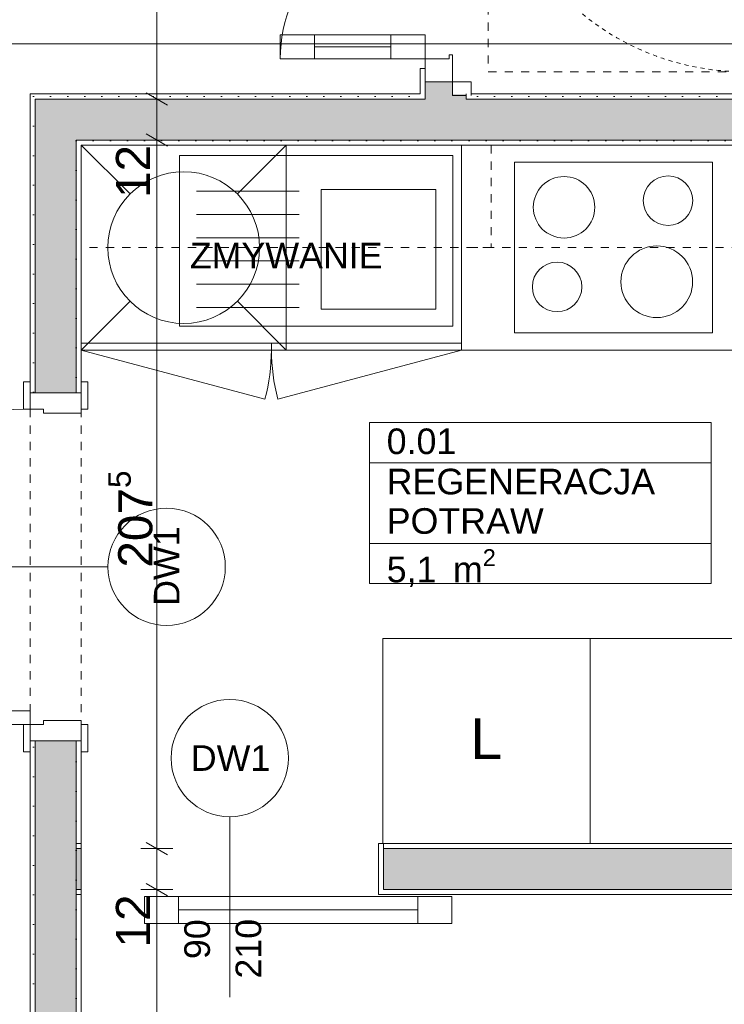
# Model space of a CAD drawing. Extents: x 100 to 2982, y 37 to 2050.
# Tile 86 of 130: x 1865 to 2071, y 757 to 1046. Entities that reach past the tile are written whole.
import ezdxf
from ezdxf.xclip import XClip

# ---------------------------------------------------------------- set-up
doc = ezdxf.new("R2010")
doc.units = 0
doc.header["$MEASUREMENT"] = 0
doc.header["$XCLIPFRAME"] = 0
doc.linetypes.add('Przerywana', pattern=[24, 12, -12])
doc.linetypes.add('Przerywana krótka', pattern=[12, 6, -6])
for name, color, linetype in [('210-A Pomieszczenia', 7, 'Continuous'), ('299-A Wymiary Opisy', 7, 'Continuous'), ('330-W Wyposażenie', 7, 'Continuous'), ('810-G Ogólne', 7, 'Continuous'), ('820-G Rysunki Obrazki', 7, 'Continuous'), ('A_ŚCIANY NOŚNE', 7, 'Continuous'), ('Drzwi ARCHICAD', 7, 'Continuous'), ('OPIS_NPS_OKRĄG', 7, 'Continuous'), ('Znaczniki drzwi ARCHICADa', 7, 'Continuous')]:
    doc.layers.add(name, color=color, linetype=linetype)
doc.styles.add('STYL_AUTOMATYCZNY_3', font='arial.ttf')
doc.styles.add('STYL_AUTOMATYCZNY_7', font='arial.ttf')
doc.linetypes.add('Fala', pattern='A,0,[1,103_K_01 RZUT PARTERU1.Shx,S=0.223986,R=0,X=0,Y=0],-28.222222,0', length=28.222222)
pattern_1 = [(0, (-18316.349, -206.5255), (0, 8.660254), [0, -5]), (0, (-18313.849, -202.195), (0, 8.660254), [0, -5])]

# ---------------------------------------------------------------- blocks, each defined once
blk = doc.blocks.new('Rysunek_1_1', base_point=(-18316.35, -206.53))
at = {"layer": 'A_ŚCIANY NOŚNE', "linetype": 'Continuous', "lineweight": 5}
h = blk.add_hatch(dxfattribs=at)
h.set_pattern_fill('Tynk_0001', color=180, style=0, pattern_type=2)
h.set_pattern_definition(pattern_1)
h.paths.add_polyline_path([(1981.8, 1024.01), (1983.3, 1024.01), (1983.3, 1027.51), (1983.3, 1031.51), (1981.8, 1031.51)])
at = {"layer": 'A_ŚCIANY NOŚNE', "linetype": 'Continuous', "lineweight": 13}
for points in [[(1983.3, 1027.51), (1983.3, 1024.01), (1991.3, 1024.01), (1991.3, 1027.51)], [(1983.3, 1022.51), (1995.3, 1022.51), (1995.3, 1024.01), (1983.3, 1024.01)], [(1869.12, 1010.51), (1881.12, 1010.51), (1869.12, 1022.51)], [(1881.12, 1022.51), (1869.12, 1022.51), (1881.12, 1010.51)], [(1881.12, 1010.51), (1983.3, 1010.51), (1983.3, 1022.51), (1881.12, 1022.51)], [(1983.3, 1010.51), (1995.3, 1010.51), (1995.3, 1022.51), (1983.3, 1022.51)], [(1995.3, 1010.51), (2134.3, 1010.51), (2134.3, 1022.51), (1995.3, 1022.51)], [(1881.12, 1010.51), (1869.12, 1010.51), (1869.12, 936.51), (1881.12, 936.51)], [(1869.12, 834.51), (1869.12, 803.01), (1881.12, 803.01), (1881.12, 834.51)], [(1869.12, 803.01), (1869.12, 791.01), (1881.12, 791.01), (1881.12, 803.01)], [(1881.12, 803.01), (1881.12, 791.01), (1882.62, 791.01), (1882.62, 803.01)], [(1971.12, 791.01), (2134.3, 791.01), (2134.3, 803.01), (1971.12, 803.01)], [(1869.12, 791.01), (1869.12, 621.01), (1881.12, 621.01), (1881.12, 791.01)]]:
    blk.add_hatch(color=62, dxfattribs=at).paths.add_polyline_path(points)
at = {"layer": 'A_ŚCIANY NOŚNE', "linetype": 'Continuous', "lineweight": 5}
h = blk.add_hatch(dxfattribs=at)
h.set_pattern_fill('Tynk_0001', color=180, style=0, pattern_type=2)
h.set_pattern_definition(pattern_1)
h.paths.add_polyline_path([(1996.8, 1023.51), (1996.8, 1027.51), (1991.3, 1027.51), (1991.3, 1023.51)])
h = blk.add_hatch(dxfattribs=at)
h.set_pattern_fill('Tynk_0001', color=180, style=0, pattern_type=2)
h.set_pattern_definition(pattern_1)
h.paths.add_polyline_path([(1867.62, 1022.51), (1869.12, 1022.51), (1867.62, 1024.01)])
h = blk.add_hatch(dxfattribs=at)
h.set_pattern_fill('Tynk_0001', color=180, style=0, pattern_type=2)
h.set_pattern_definition(pattern_1)
h.paths.add_polyline_path([(1869.12, 1024.01), (1867.62, 1024.01), (1869.12, 1022.51)])
h = blk.add_hatch(dxfattribs=at)
h.set_pattern_fill('Tynk_0001', color=180, style=0, pattern_type=2)
h.set_pattern_definition(pattern_1)
h.paths.add_polyline_path([(1869.12, 1022.51), (1981.8, 1022.51), (1981.8, 1024.01), (1869.12, 1024.01)])
h = blk.add_hatch(dxfattribs=at)
h.set_pattern_fill('Tynk_0001', color=180, style=0, pattern_type=2)
h.set_pattern_definition(pattern_1)
h.paths.add_polyline_path([(1981.8, 1022.51), (1983.3, 1022.51), (1983.3, 1024.01), (1981.8, 1024.01)])
h = blk.add_hatch(dxfattribs=at)
h.set_pattern_fill('Tynk_0001', color=180, style=0, pattern_type=2)
h.set_pattern_definition(pattern_1)
h.paths.add_polyline_path([(1995.3, 1022.51), (1996.8, 1022.51), (1996.8, 1024.01), (1995.3, 1024.01)])
h = blk.add_hatch(dxfattribs=at)
h.set_pattern_fill('Tynk_0001', color=180, style=0, pattern_type=2)
h.set_pattern_definition(pattern_1)
h.paths.add_polyline_path([(1996.8, 1022.51), (2134.3, 1022.51), (2134.3, 1024.01), (1996.8, 1024.01)])
h = blk.add_hatch(dxfattribs=at)
h.set_pattern_fill('Tynk_0001', color=180, style=0, pattern_type=2)
h.set_pattern_definition(pattern_1)
h.paths.add_polyline_path([(1867.62, 1022.51), (1867.62, 936.51), (1869.12, 936.51), (1869.12, 1022.51)])
h = blk.add_hatch(dxfattribs=at)
h.set_pattern_fill('Tynk_0001', color=180, style=0, pattern_type=2)
h.set_pattern_definition(pattern_1)
h.paths.add_polyline_path([(1881.12, 1009.01), (1882.62, 1009.01), (1881.12, 1010.51)])
h = blk.add_hatch(dxfattribs=at)
h.set_pattern_fill('Tynk_0001', color=180, style=0, pattern_type=2)
h.set_pattern_definition(pattern_1)
h.paths.add_polyline_path([(1882.62, 1010.51), (1881.12, 1010.51), (1882.62, 1009.01)])
h = blk.add_hatch(dxfattribs=at)
h.set_pattern_fill('Tynk_0001', color=180, style=0, pattern_type=2)
h.set_pattern_definition(pattern_1)
h.paths.add_polyline_path([(1882.62, 1009.01), (2134.3, 1009.01), (2134.3, 1010.51), (1882.62, 1010.51)])
h = blk.add_hatch(dxfattribs=at)
h.set_pattern_fill('Tynk_0001', color=180, style=0, pattern_type=2)
h.set_pattern_definition(pattern_1)
h.paths.add_polyline_path([(1881.12, 936.51), (1882.62, 936.51), (1882.62, 1009.01), (1881.12, 1009.01)])
h = blk.add_hatch(dxfattribs=at)
h.set_pattern_fill('Tynk_0001', color=180, style=0, pattern_type=2)
h.set_pattern_definition(pattern_1)
h.paths.add_polyline_path([(1867.62, 621.01), (1869.12, 621.01), (1869.12, 834.51), (1867.62, 834.51)])
h = blk.add_hatch(dxfattribs=at)
h.set_pattern_fill('Tynk_0001', color=180, style=0, pattern_type=2)
h.set_pattern_definition(pattern_1)
h.paths.add_polyline_path([(1881.12, 834.51), (1881.12, 804.51), (1882.62, 804.51), (1882.62, 834.51)])
h = blk.add_hatch(dxfattribs=at)
h.set_pattern_fill('Tynk_0001', color=180, style=0, pattern_type=2)
h.set_pattern_definition(pattern_1)
h.paths.add_polyline_path([(1881.12, 789.51), (1882.62, 789.51), (1882.62, 804.51), (1881.12, 804.51), (1881.12, 791.01)])
h = blk.add_hatch(dxfattribs=at)
h.set_pattern_fill('Tynk_0001', color=180, style=0, pattern_type=2)
h.set_pattern_definition(pattern_1)
h.paths.add_polyline_path([(1881.12, 804.51), (1881.12, 803.01), (1882.62, 803.01), (1882.62, 804.51)])
h = blk.add_hatch(dxfattribs=at)
h.set_pattern_fill('Tynk_0001', color=180, style=0, pattern_type=2)
h.set_pattern_definition(pattern_1)
h.paths.add_polyline_path([(1969.62, 789.51), (1971.12, 789.51), (1971.12, 791.01), (1971.12, 804.51), (1969.62, 804.51)])
h = blk.add_hatch(dxfattribs=at)
h.set_pattern_fill('Tynk_0001', color=180, style=0, pattern_type=2)
h.set_pattern_definition(pattern_1)
h.paths.add_polyline_path([(2134.3, 804.51), (1971.12, 804.51), (1971.12, 803.01), (2134.3, 803.01)])
h = blk.add_hatch(dxfattribs=at)
h.set_pattern_fill('Tynk_0001', color=180, style=0, pattern_type=2)
h.set_pattern_definition(pattern_1)
h.paths.add_polyline_path([(1881.12, 791.01), (1881.12, 789.51), (1882.62, 789.51), (1882.62, 791.01)])
h = blk.add_hatch(dxfattribs=at)
h.set_pattern_fill('Tynk_0001', color=180, style=0, pattern_type=2)
h.set_pattern_definition(pattern_1)
h.paths.add_polyline_path([(2134.3, 791.01), (1971.12, 791.01), (1971.12, 789.51), (2134.3, 789.51)])
h = blk.add_hatch(dxfattribs=at)
h.set_pattern_fill('Tynk_0001', color=180, style=0, pattern_type=2)
h.set_pattern_definition(pattern_1)
h.paths.add_polyline_path([(1881.12, 789.51), (1881.12, 621.01), (1882.62, 621.01), (1882.62, 789.51)])
at = {"color": 240, "linetype": 'Fala', "lineweight": 0, "ltscale": 0.2, "flags": 128}
blk.add_lwpolyline([(1856.98, 1038.71), (2192.76, 1038.71), (2192.76, 566.48), (1856.98, 566.48)], close=True, dxfattribs=at)
at = {"layer": '210-A Pomieszczenia', "color": 6, "linetype": 'Continuous', "lineweight": 13, "ltscale": 0.2}
for p, q in [((1967.04, 927.74), (2067.04, 927.74)), ((1967.04, 915.96), (1967.04, 927.74)), ((2067.04, 927.74), (2067.04, 915.96)), ((2067.04, 915.96), (1967.04, 915.96)), ((1967.04, 915.96), (2067.04, 915.96)), ((1967.04, 892.38), (1967.04, 915.96)), ((2067.04, 915.96), (2067.04, 892.38)), ((2067.04, 892.38), (1967.04, 892.38)), ((1967.04, 892.38), (2067.04, 892.38)), ((1967.04, 880.6), (1967.04, 892.38)), ((2067.04, 892.38), (2067.04, 880.6)), ((2067.04, 880.6), (1967.04, 880.6))]:
    blk.add_line(p, q, dxfattribs=at)
at = {"layer": '299-A Wymiary Opisy', "color": 85, "linetype": 'Continuous', "lineweight": 13, "ltscale": 0.2}
for p, q in [((1904.77, 1022.51), (1904.77, 1180.51)), ((1909.45, 1022.51), (1900.08, 1022.51)), ((1904.77, 1010.51), (1904.77, 1022.51)), ((1909.45, 1010.51), (1900.08, 1010.51)), ((1904.77, 803.01), (1904.77, 1010.51)), ((1909.45, 803.01), (1900.08, 803.01)), ((1904.77, 791.01), (1904.77, 803.01)), ((1909.45, 791.01), (1900.08, 791.01)), ((1904.77, 619.51), (1904.77, 791.01))]:
    blk.add_line(p, q, dxfattribs=at)
at = {"layer": '299-A Wymiary Opisy', "color": 45, "linetype": 'Continuous', "lineweight": 15, "ltscale": 0.2}
for p, q in [((1901.64, 1024.31), (1907.89, 1020.7)), ((1901.64, 1012.31), (1907.89, 1008.7)), ((1901.64, 804.81), (1907.89, 801.2)), ((1901.64, 792.81), (1907.89, 789.2))]:
    blk.add_line(p, q, dxfattribs=at)
at = {"layer": '330-W Wyposażenie', "color": 4, "linetype": 'Continuous', "lineweight": 13, "ltscale": 0.2}
for p, q in [((1896.91, 994.72), (1882.62, 1009.01)), ((1928.34, 994.72), (1942.62, 1009.01)), ((1946.4, 995.51), (1916.4, 995.51)), ((1952.9, 961.01), (1952.9, 996.01)), ((1952.9, 996.01), (1986.4, 996.01)), ((1986.4, 996.01), (1986.4, 961.01)), ((1946.4, 988.71), (1916.4, 988.71)), ((1946.4, 981.91), (1916.4, 981.91)), ((1946.4, 975.11), (1916.4, 975.11)), ((1946.4, 968.31), (1916.4, 968.31)), ((1896.91, 963.3), (1882.62, 949.01)), ((1928.34, 963.3), (1942.62, 949.01)), ((1946.4, 961.51), (1916.4, 961.51)), ((1986.4, 961.01), (1952.9, 961.01)), ((1882.62, 951.01), (1993.97, 951.01)), ((1882.62, 949.01), (1882.62, 951.01)), ((1882.62, 949.01), (1936.4, 934.6)), ((1938.29, 949.01), (1938.29, 951.01)), ((1993.97, 949.01), (1940.19, 934.6))]:
    blk.add_line(p, q, dxfattribs=at)
at = {"layer": '330-W Wyposażenie', "color": 4, "linetype": 'Przerywana', "lineweight": 13, "ltscale": 0.2}
for p, q in [((1882.62, 1009.01), (2002.62, 1009.01)), ((1882.62, 979.01), (1882.62, 1009.01)), ((1993.97, 979.01), (1993.97, 1009.01)), ((1993.97, 1009.01), (2134.3, 1009.01)), ((2002.62, 1009.01), (2002.62, 979.01)), ((2002.62, 979.01), (1882.62, 979.01)), ((2104.3, 979.01), (1993.97, 979.01))]:
    blk.add_line(p, q, dxfattribs=at)
at = {"layer": '330-W Wyposażenie', "color": 4, "linetype": 'Continuous', "lineweight": 13, "ltscale": 0.2, "flags": 128}
for points in [[(1882.62, 1009.01), (1993.97, 1009.01), (1993.97, 949.01), (1882.62, 949.01)], [(1942.62, 949.01), (1882.62, 949.01), (1882.62, 1009.01), (1942.62, 1009.01)], [(1882.62, 949.01), (1993.97, 949.01), (1993.97, 1009.01), (1882.62, 1009.01)], [(1993.97, 1009.01), (2134.3, 1009.01), (2134.3, 804.51), (1970.94, 804.51), (1970.94, 864.51), (2074.3, 864.51), (2074.3, 949.01), (1993.97, 949.01)], [(1991.4, 956.01), (1911.4, 956.01), (1911.4, 1006.01), (1991.4, 1006.01)], [(2067.47, 954.01), (2009.47, 954.01), (2009.47, 1004.01), (2067.47, 1004.01)], [(1970.94, 864.51), (2031.66, 864.51), (2031.66, 804.51), (1970.94, 804.51)]]:
    blk.add_lwpolyline(points, close=True, dxfattribs=at)
at = {"layer": '330-W Wyposażenie', "color": 4, "linetype": 'Continuous', "lineweight": 13, "ltscale": 0.2}
for centre, radius in [((1912.62, 979.01), 22.22), ((2023.97, 990.81), 9), ((2054.42, 992.76), 7.25), ((2051.11, 969.01), 10.5), ((2021.94, 967.51), 7.25)]:
    blk.add_circle(centre, radius, dxfattribs=at)
for centre, start, end in [((1882.62, 949.01), 345, 0), ((1993.97, 949.01), 180, 195)]:
    blk.add_arc(centre, 55.67, start, end, dxfattribs=at)
at = {"layer": 'A_ŚCIANY NOŚNE', "color": 47, "linetype": 'Continuous', "lineweight": 15, "ltscale": 0.2}
for p, q in [((1981.8, 1031.51), (1983.3, 1031.51)), ((1983.3, 1031.51), (1983.3, 1027.51)), ((1983.3, 1027.51), (1991.3, 1027.51)), ((1991.3, 1023.51), (1991.3, 1027.51)), ((1991.3, 1027.51), (1996.8, 1027.51)), ((1991.3, 1027.51), (1995.3, 1027.51)), ((1995.3, 1027.51), (1996.8, 1027.51)), ((1996.8, 1023.51), (1996.8, 1027.51)), ((1867.62, 936.51), (1867.62, 939.71)), ((1882.62, 936.51), (1882.62, 939.71)), ((1869.12, 936.51), (1867.62, 936.51)), ((1881.12, 936.51), (1869.12, 936.51)), ((1882.62, 936.51), (1881.12, 936.51)), ((1867.62, 834.51), (1867.62, 831.31)), ((1869.12, 834.51), (1867.62, 834.51)), ((1881.12, 834.51), (1869.12, 834.51)), ((1882.62, 834.51), (1881.12, 834.51)), ((1882.62, 834.51), (1882.62, 831.31)), ((1881.12, 804.51), (1882.62, 804.51)), ((1882.62, 804.51), (1882.62, 789.51)), ((1969.62, 804.51), (1969.62, 789.51)), ((1971.12, 804.51), (1969.62, 804.51)), ((1881.12, 789.51), (1882.62, 789.51)), ((1971.12, 789.51), (1969.62, 789.51))]:
    blk.add_line(p, q, dxfattribs=at)
at = {"layer": 'A_ŚCIANY NOŚNE', "color": 67, "linetype": 'Continuous', "lineweight": 13, "ltscale": 0.2}
for p, q in [((1983.3, 1027.51), (1983.3, 1024.01)), ((1983.3, 1024.01), (1983.3, 1022.51)), ((1983.3, 1024.01), (1983.3, 1022.51)), ((1995.3, 1022.51), (1995.3, 1024.01)), ((1995.3, 1022.51), (1995.3, 1024.01)), ((1869.12, 1022.51), (1869.12, 1010.51)), ((1881.12, 1022.51), (1869.12, 1022.51)), ((1869.12, 1022.51), (1869.12, 1010.51)), ((1983.3, 1022.51), (1881.12, 1022.51)), ((1995.3, 1023.51), (1991.3, 1023.51)), ((2134.3, 1022.51), (1995.3, 1022.51)), ((1869.12, 1010.51), (1869.12, 936.51)), ((1881.12, 1010.51), (1881.12, 1009.01)), ((1881.12, 1010.51), (1983.3, 1010.51)), ((1881.12, 1010.51), (1881.12, 1009.01)), ((1983.3, 1010.51), (1995.3, 1010.51)), ((1995.3, 1010.51), (2134.3, 1010.51)), ((1881.12, 936.51), (1881.12, 1009.01)), ((1869.12, 834.51), (1869.12, 803.01)), ((1881.12, 803.01), (1881.12, 834.51)), ((1869.12, 803.01), (1869.12, 791.01)), ((1881.12, 791.01), (1881.12, 804.51)), ((1882.62, 803.01), (1881.12, 803.01)), ((1882.62, 803.01), (1881.12, 803.01)), ((1971.12, 791.01), (1971.12, 804.51)), ((2134.3, 803.01), (1971.12, 803.01)), ((1869.12, 791.01), (1869.12, 621.01)), ((1881.12, 791.01), (1882.62, 791.01)), ((1881.12, 791.01), (1882.62, 791.01)), ((1881.12, 621.01), (1881.12, 791.01)), ((1971.12, 791.01), (2134.3, 791.01))]:
    blk.add_line(p, q, dxfattribs=at)
at = {"layer": 'A_ŚCIANY NOŚNE', "color": 47, "linetype": 'Continuous', "lineweight": 15, "ltscale": 0.2, "flags": 128}
for points in [[(1981.8, 1031.51), (1981.8, 1024.01)], [(1867.62, 1024.01), (1867.62, 1022.51)], [(1981.8, 1024.01), (1867.62, 1024.01)], [(2134.3, 1024.01), (1996.8, 1024.01)], [(1867.62, 1022.51), (1867.62, 936.51)], [(1882.62, 1009.01), (2134.3, 1009.01)], [(1882.62, 936.51), (1882.62, 1009.01)], [(1867.62, 834.51), (1867.62, 621.01)], [(1882.62, 804.51), (1882.62, 834.51)], [(2134.3, 804.51), (1971.12, 804.51)], [(1882.62, 621.01), (1882.62, 789.51)], [(1971.12, 789.51), (2134.3, 789.51)]]:
    blk.add_lwpolyline(points, dxfattribs=at)
at = {"layer": 'Drzwi ARCHICAD', "color": 3, "linetype": 'Continuous', "lineweight": 13, "ltscale": 0.2}
for p, q in [((1950.9, 1041.31), (1940.9, 1041.31)), ((1940.9, 1041.31), (1940.9, 1034.31)), ((1950.9, 1034.31), (1950.9, 1041.31)), ((1983.3, 1041.31), (1973.3, 1041.31)), ((1973.3, 1041.31), (1973.3, 1034.31)), ((1983.3, 1034.31), (1983.3, 1041.31)), ((1950.9, 1037.81), (1973.3, 1037.81)), ((1940.9, 1034.31), (1950.9, 1034.31)), ((1973.3, 1034.31), (1983.3, 1034.31)), ((1865.72, 931.71), (1865.72, 939.71)), ((1865.72, 939.71), (1867.62, 939.71)), ((1867.62, 939.71), (1867.62, 931.71)), ((1882.62, 931.71), (1882.62, 939.71)), ((1882.62, 939.71), (1884.52, 939.71)), ((1884.52, 939.71), (1884.52, 931.71)), ((1867.62, 931.71), (1865.72, 931.71)), ((1884.52, 931.71), (1882.62, 931.71)), ((1867.62, 843.31), (1775.22, 843.31)), ((1867.62, 839.31), (1867.62, 843.31)), ((1775.22, 839.31), (1867.62, 839.31)), ((1865.72, 831.31), (1865.72, 839.31)), ((1865.72, 839.31), (1867.62, 839.31)), ((1867.62, 839.31), (1867.62, 831.31)), ((1882.62, 831.31), (1882.62, 839.31)), ((1882.62, 839.31), (1884.52, 839.31)), ((1884.52, 839.31), (1884.52, 831.31)), ((1867.62, 831.31), (1865.72, 831.31)), ((1884.52, 831.31), (1882.62, 831.31)), ((1911.12, 789.01), (1901.12, 789.01)), ((1901.12, 789.01), (1901.12, 781.01)), ((1911.12, 781.01), (1911.12, 789.01)), ((1991.12, 789.01), (1981.12, 789.01)), ((1981.12, 789.01), (1981.12, 781.01)), ((1991.12, 781.01), (1991.12, 789.01)), ((1911.12, 785.01), (1981.12, 785.01)), ((1901.12, 781.01), (1911.12, 781.01)), ((1981.12, 781.01), (1991.12, 781.01))]:
    blk.add_line(p, q, dxfattribs=at)
at = {"layer": 'Drzwi ARCHICAD', "color": 23, "linetype": 'Continuous', "lineweight": 15, "ltscale": 0.2}
for p, q in [((1991.3, 1035.51), (1990.3, 1035.51)), ((1990.3, 1035.51), (1990.3, 1034.31)), ((1991.3, 1027.51), (1991.3, 1035.51)), ((1990.3, 1034.31), (1983.3, 1034.31)), ((1983.3, 1034.31), (1983.3, 1027.51)), ((1983.3, 1027.51), (1991.3, 1027.51)), ((1867.62, 931.71), (1867.62, 936.51)), ((1867.62, 936.51), (1882.62, 936.51)), ((1882.62, 936.51), (1882.62, 930.51)), ((1871.62, 931.71), (1867.62, 931.71)), ((1871.62, 930.51), (1871.62, 931.71)), ((1882.62, 930.51), (1871.62, 930.51)), ((1867.62, 834.51), (1867.62, 839.31)), ((1867.62, 839.31), (1871.62, 839.31)), ((1871.62, 839.31), (1871.62, 840.51)), ((1871.62, 840.51), (1882.62, 840.51)), ((1882.62, 840.51), (1882.62, 834.51)), ((1882.62, 834.51), (1867.62, 834.51))]:
    blk.add_line(p, q, dxfattribs=at)
at = {"layer": 'Drzwi ARCHICAD', "color": 47, "linetype": 'Continuous', "lineweight": 15, "ltscale": 0.2}
for p, q in [((1981.8, 1031.51), (1983.3, 1031.51)), ((1983.3, 1031.51), (1983.3, 1027.51)), ((1983.3, 1031.51), (1983.3, 1027.51)), ((1983.3, 1027.51), (1991.3, 1027.51)), ((1983.3, 1027.51), (1991.3, 1027.51)), ((1991.3, 1027.51), (1995.3, 1027.51)), ((1995.3, 1027.51), (1996.8, 1027.51)), ((1867.62, 936.51), (1867.62, 939.71)), ((1867.62, 936.51), (1867.62, 939.71)), ((1882.62, 936.51), (1882.62, 939.71)), ((1882.62, 936.51), (1882.62, 939.71)), ((1869.12, 936.51), (1867.62, 936.51)), ((1869.12, 936.51), (1867.62, 936.51)), ((1881.12, 936.51), (1869.12, 936.51)), ((1881.12, 936.51), (1869.12, 936.51)), ((1882.62, 936.51), (1881.12, 936.51)), ((1882.62, 936.51), (1881.12, 936.51)), ((1869.12, 834.51), (1867.62, 834.51)), ((1869.12, 834.51), (1867.62, 834.51)), ((1867.62, 834.51), (1867.62, 831.31)), ((1867.62, 834.51), (1867.62, 831.31)), ((1881.12, 834.51), (1869.12, 834.51)), ((1881.12, 834.51), (1869.12, 834.51)), ((1882.62, 834.51), (1881.12, 834.51)), ((1882.62, 834.51), (1881.12, 834.51)), ((1882.62, 834.51), (1882.62, 831.31)), ((1882.62, 834.51), (1882.62, 831.31)), ((1882.62, 804.51), (1882.62, 789.51)), ((1969.62, 804.51), (1969.62, 789.51)), ((1881.12, 789.51), (1882.62, 789.51)), ((1971.12, 789.51), (1969.62, 789.51))]:
    blk.add_line(p, q, dxfattribs=at)
at = {"layer": 'Drzwi ARCHICAD', "color": 3, "linetype": 'Przerywana', "lineweight": 13, "ltscale": 0.2}
for p, q in [((1867.62, 936.51), (1867.62, 834.51)), ((1882.62, 936.51), (1882.62, 834.51))]:
    blk.add_line(p, q, dxfattribs=at)
at = {"layer": 'Drzwi ARCHICAD', "color": 3, "linetype": 'Continuous', "lineweight": 13, "ltscale": 0.2, "flags": 128}
for points in [[(1950.9, 1037.81), (1973.3, 1037.81), (1973.3, 1041.31), (1950.9, 1041.31)], [(1950.9, 1034.31), (1973.3, 1034.31), (1973.3, 1037.81), (1950.9, 1037.81)], [(1911.12, 785.01), (1981.12, 785.01), (1981.12, 789.01), (1911.12, 789.01)], [(1911.12, 781.01), (1981.12, 781.01), (1981.12, 785.01), (1911.12, 785.01)]]:
    blk.add_lwpolyline(points, close=True, dxfattribs=at)
at = {"layer": 'Drzwi ARCHICAD', "color": 3, "linetype": 'Continuous', "lineweight": 13, "ltscale": 0.2}
for centre, radius in [((1983.3, 1034.31), 42.4), ((1867.62, 839.31), 92.4)]:
    blk.add_arc(centre, radius, 90, 180, dxfattribs=at)
at = {"layer": 'OPIS_NPS_OKRĄG', "color": 78, "linetype": 'Przerywana', "lineweight": 13, "ltscale": 0.2, "flags": 128}
blk.add_lwpolyline([(2001.8, 1030.51), (2151.8, 1030.51), (2151.8, 1180.51), (2001.8, 1180.51)], close=True, dxfattribs=at)
at = {"layer": 'OPIS_NPS_OKRĄG', "color": 78, "linetype": 'Przerywana krótka', "lineweight": 13, "ltscale": 0.2}
blk.add_circle((2076.8, 1105.51), 75, dxfattribs=at)
at = {"layer": 'Znaczniki drzwi ARCHICADa', "color": 45, "linetype": 'Continuous', "lineweight": 15, "ltscale": 0.2}
for p, q in [((1890.44, 885.51), (1837.62, 885.51)), ((1926.12, 812.33), (1926.12, 759.51))]:
    blk.add_line(p, q, dxfattribs=at)
at = {"layer": 'Znaczniki drzwi ARCHICADa', "color": 2, "linetype": 'Continuous', "lineweight": 13, "ltscale": 0.2, "flags": 128}
for points in [[(1907.62, 868.33, 1), (1907.62, 902.69, 1)], [(1943.3, 829.51, 1), (1908.94, 829.51, 1)]]:
    blk.add_lwpolyline(points, format="xyb", close=True, dxfattribs=at)
at = {"layer": '210-A Pomieszczenia', "color": 6, "linetype": 'Continuous', "lineweight": 13, "char_height": 7.5, "attachment_point": 1, "style": 'STYL_AUTOMATYCZNY_3'}
for s, insert in [('\\A1;{\\pql;\\pt0,25;\\fArial|b0|i0|c238|p38;0.01\\fArial|b0|i0|c238|p38;\\A1{\\H.66x;\\S^  ;}\\fArial|b0|i0|c238|p38;\\fArial|b0|i0|c238|p38;\\A1{\\H.66x;\\S^  ;}}', (1972.04, 926.03)), ('\\A1;{\\pql;\\pt0,25;\\fArial|b0|i0|c238|p38;5,1\\fArial|b0|i0|c238|p38;\\A1{\\H.66x;\\S^  ;}\\fArial|b0|i0|c238|p38; m\\fArial|b0|i0|c238|p38;\\A1{\\H.66x;\\S2^  ;}}', (1972.04, 890.67))]:
    blk.add_mtext(s, dxfattribs=dict(at, insert=insert))
at = {"layer": '210-A Pomieszczenia', "color": 6, "linetype": 'Continuous', "lineweight": 13, "insert": (1972.04, 914.24), "char_height": 7.5, "width": 90, "attachment_point": 1, "line_spacing_factor": 0.923713, "style": 'STYL_AUTOMATYCZNY_7'}
blk.add_mtext('\\A1;{\\pql;\\pt0,230;\\fArial|b0|i0|c0|p38;REGENERACJA POTRAW\\fArial|b0|i0|c0|p38;\\A1{\\H.66x;\\S^  ;}\\fArial|b0|i0|c0|p38;\\fArial|b0|i0|c0|p38;\\A1{\\H.66x;\\S^  ;}}', dxfattribs=at)
at = {"layer": '299-A Wymiary Opisy', "color": 46, "linetype": 'Continuous', "lineweight": 15, "char_height": 10, "width": 15.1772, "attachment_point": 7, "rotation": 90, "style": 'STYL_AUTOMATYCZNY_7'}
for insert in [(1902.77, 993.53), (1902.77, 774.03)]:
    blk.add_mtext('\\A1;{\\pql;\\fArial|b0|i0|c0|p38;12}', dxfattribs=dict(at, insert=insert))
at = {"layer": '299-A Wymiary Opisy', "color": 46, "linetype": 'Continuous', "lineweight": 15, "char_height": 10, "attachment_point": 7, "rotation": 90, "style": 'STYL_AUTOMATYCZNY_3'}
for insert in [(1906.36, 885.28), (2101.9, 885.28)]:
    blk.add_mtext('\\A1;{\\pql;\\fArial|b0|i0|c238|p38;207\\fArial|b0|i0|c238|p38;\\A1{\\H.66x;\\S5^  ;}}', dxfattribs=dict(at, insert=insert))
at = {"layer": '330-W Wyposażenie', "color": 86, "linetype": 'Continuous', "lineweight": 13, "insert": (2005.85, 835.19), "char_height": 12, "attachment_point": 6, "style": 'STYL_AUTOMATYCZNY_3'}
blk.add_mtext('\\A1;{\\pqr;\\fArial|b0|i0|c238|p38;L}', dxfattribs=at)
at = {"layer": '810-G Ogólne', "color": 1, "linetype": 'Continuous', "lineweight": 13, "insert": (1942.62, 980.41), "char_height": 7.5, "attachment_point": 2, "style": 'STYL_AUTOMATYCZNY_7'}
blk.add_mtext('\\A1;{\\pqc;\\fArial|b0|i0|c0|p38;ZMYWANIE}', dxfattribs=at)
at = {"layer": 'Znaczniki drzwi ARCHICADa', "color": 7, "linetype": 'Continuous', "lineweight": 13, "char_height": 7.5, "attachment_point": 7, "style": 'STYL_AUTOMATYCZNY_3'}
for s, insert in [('\\A1;{\\pql;\\pt0;\\fArial|b0|i0|c238|p38;90\\fArial|b0|i0|c238|p38;\\A1{\\H.66x;\\S^  ;}\\fArial|b0|i0|c238|p38;\\fArial|b0|i0|c238|p38;}', (1848.74, 889.14)), ('\\A1;{\\pql;\\pt0;\\fArial|b0|i0|c238|p38;200\\fArial|b0|i0|c238|p38;\\A1{\\H.66x;\\S^  ;}\\fArial|b0|i0|c238|p38;\\fArial|b0|i0|c238|p38;}', (1843.05, 874.14)), ('\\A1;{\\pql;\\pt0;\\fArial|b0|i0|c238|p38;DW1\\fArial|b0|i0|c238|p38;\\fArial|b0|i0|c238|p38;\\fArial|b0|i0|c238|p38;}', (1914.7, 825.76))]:
    blk.add_mtext(s, dxfattribs=dict(at, insert=insert))
at = {"layer": 'Znaczniki drzwi ARCHICADa', "color": 7, "linetype": 'Continuous', "lineweight": 13, "char_height": 7.5, "attachment_point": 7, "rotation": 90, "style": 'STYL_AUTOMATYCZNY_3'}
for s, insert in [('\\A1;{\\pql;\\pt0;\\fArial|b0|i0|c238|p38;DW1\\fArial|b0|i0|c238|p38;\\fArial|b0|i0|c238|p38;\\fArial|b0|i0|c238|p38;}', (1911.37, 874.09)), ('\\A1;{\\pql;\\pt0;\\fArial|b0|i0|c238|p38;90\\fArial|b0|i0|c238|p38;\\A1{\\H.66x;\\S^  ;}\\fArial|b0|i0|c238|p38;\\fArial|b0|i0|c238|p38;}', (1922.49, 770.63)), ('\\A1;{\\pql;\\pt0;\\fArial|b0|i0|c238|p38;210\\fArial|b0|i0|c238|p38;\\A1{\\H.66x;\\S^  ;}\\fArial|b0|i0|c238|p38;\\fArial|b0|i0|c238|p38;}', (1937.49, 764.93))]:
    blk.add_mtext(s, dxfattribs=dict(at, insert=insert))

msp = doc.modelspace()

# ---------------------------------------------------------------- block references
at = {"layer": '820-G Rysunki Obrazki', "color": 65, "linetype": 'Continuous', "lineweight": 13, "ltscale": 0.2}
ref = msp.add_blockref('Rysunek_1_1', (-18316.35, -206.53), dxfattribs=at)
XClip(ref).set_block_clipping_path([(244.527027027, 75.2081975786), (2570.9054054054, 2024.1891891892)])

doc.saveas('drawing.dxf')
